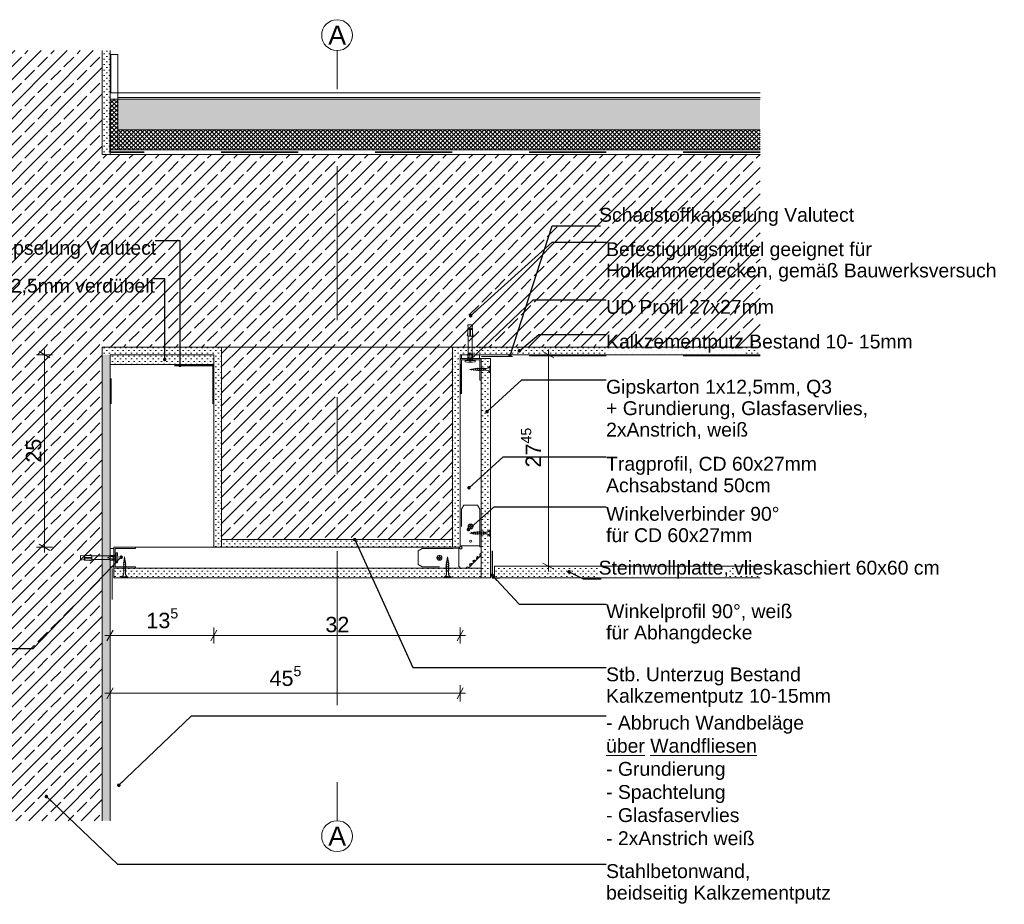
# Model space of a CAD drawing. Header units: metres. Extents: x -0.7 to 35.5, y 5.7 to 9.1.
# Tile 17 of 47: x 12.4 to 13.7, y 5.7 to 6.8. Entities that reach past the tile are written whole.
import ezdxf

# ---------------------------------------------------------------- set-up
doc = ezdxf.new("R2010")
doc.units = ezdxf.units.M
doc.header["$MEASUREMENT"] = 0
for name, pattern in [('Strichlinie doppelt', [0.109361, 0.052917, -0.021167, 0.014111, -0.021167]), ('Strichlinie eng', [0.023, 0.015, -0.008]), ('VERDECKT', [0.005625, 0.00375, -0.001875])]:
    doc.linetypes.add(name, pattern=pattern)
for name, color, linetype in [('152 - Bemaßung_ Beschriftung.Ausbau', 7, 'Continuous'), ('301 - Elemente.Linie', 7, 'Continuous'), ('451 - Universal.Achsen Raster', 7, 'Continuous'), ('603 - Struktur.Bodenplatte_ Decke Roh', 7, 'Continuous'), ('604 - Struktur.Wand Aussen', 7, 'Continuous'), ('605 - Struktur.Wand Innen', 7, 'Continuous'), ('608 - Struktur.Träger', 7, 'Continuous'), ('650 - Abdeckung.Fußboden Aufbau', 7, 'Continuous'), ('653 - Abdeckung.TB Verkofferung', 7, 'Continuous'), ('Neubau_301 - Elemente.Linie', 7, 'Continuous'), ('Neubau_651 - Abdeckung.Decke abgehängt_ bekleidet', 7, 'Continuous'), ('Neubau_653 - Abdeckung.TB Verkofferung', 7, 'Continuous'), ('Neubau_660 - Unterkonstruktion.Trockenbau', 7, 'Continuous')]:
    doc.layers.add(name, color=color, linetype=linetype)
doc.styles.add('ERSTELLTER_STIL_1', font='txt')
doc.dimstyles.new('ERSTELLTER_STIL__1', dxfattribs={"dimtxt": 0.02, "dimasz": 0.01064, "dimexe": 0.18, "dimexo": 0.0625, "dimgap": 0, "dimtad": 1, "dimtih": 1, "dimtoh": 1, "dimzin": 0, "dimdsep": 46, "dimtxsty": 'ERSTELLTER_STIL_1', "dimblk": 'ARROWHEAD_2', "dimblk1": 'ARROWHEAD_2', "dimblk2": 'ARROWHEAD_2', "dimcen": 0.09, "dimse1": 1, "dimse2": 1, "dimclrd": 7, "dimclre": 7, "dimclrt": 7, "dimazin": 0, "dimtfac": 1, "dimtdec": 4, "dimtmove": 0, "dimatfit": 3, "dimfxl": 1, "dimtolj": 1, "dimtzin": 0, "dimarcsym": 0})
doc.dimstyles.new('ERSTELLTER_STIL__2', dxfattribs={"dimtxt": 0.02, "dimasz": 0.01064, "dimexe": 0.18, "dimexo": 0.0625, "dimgap": 0, "dimtad": 1, "dimzin": 0, "dimdsep": 46, "dimtxsty": 'ERSTELLTER_STIL_1', "dimblk": 'ARROWHEAD_2', "dimblk1": 'ARROWHEAD_2', "dimblk2": 'ARROWHEAD_2', "dimcen": 0.09, "dimse1": 1, "dimse2": 1, "dimclrd": 7, "dimclre": 7, "dimclrt": 7, "dimazin": 0, "dimtfac": 1, "dimtdec": 4, "dimtmove": 0, "dimatfit": 3, "dimfxl": 1, "dimtolj": 1, "dimtzin": 0, "dimarcsym": 0})
doc.dimstyles.new('ERSTELLTER_STIL__3', dxfattribs={"dimtxt": 0.18, "dimasz": 0.00912, "dimexe": 0.18, "dimexo": 0.0625, "dimgap": 0, "dimtad": 0, "dimtih": 1, "dimtoh": 1, "dimdec": 4, "dimzin": 0, "dimdsep": 46, "dimcen": 0.09, "dimadec": 0, "dimazin": 0, "dimtfac": 1, "dimtdec": 4, "dimtmove": 0, "dimatfit": 3, "dimldrblk": 'ARROWHEAD_11', "dimfxl": 1, "dimtolj": 1, "dimtzin": 0, "dimarcsym": 0})
doc.dimstyles.new('ERSTELLTER_STIL__5', dxfattribs={"dimtxt": 0.02, "dimasz": 0.01064, "dimexe": 0.18, "dimexo": 0.0625, "dimgap": 0, "dimtad": 1, "dimzin": 0, "dimdsep": 46, "dimtxsty": 'ERSTELLTER_STIL_1', "dimblk": 'ARROWHEAD_2', "dimblk1": 'ARROWHEAD_2', "dimblk2": 'ARROWHEAD_2', "dimcen": 0.09, "dimse1": 1, "dimse2": 1, "dimclrd": 7, "dimclre": 7, "dimclrt": 7, "dimazin": 0, "dimtfac": 1, "dimtdec": 4, "dimtmove": 2, "dimatfit": 3, "dimfxl": 1, "dimtolj": 1, "dimtzin": 0, "dimarcsym": 0})
pattern_1 = [(45, (12.273789, 0.039541), (-0.0028284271, 0.0028284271), []), (135, (12.273789, 0.039541), (0.0028284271, 0.0028284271), [])]
pattern_2 = [(45, (12.27379, 0.03954), (-0.01697056, 0.01697056), []), (45, (12.265304, 0.048026), (-0.01697056, 0.01697056), [0.018, -0.006])]
pattern_3 = [(45, (12.273789, 0.039541), (-0.003535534, 0.003535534), [0, -0.005])]

# ---------------------------------------------------------------- blocks, each defined once
blk = doc.blocks.new('*D79', base_point=(12.2738, 0.0395))
at = {"layer": '152 - Bemaßung_ Beschriftung.Ausbau', "color": 7, "linetype": 'Continuous', "lineweight": 5}
for p, q in [((12.5288, 6.0195), (12.5288, 6.0405)), ((12.6638, 6.0195), (12.6638, 6.0405)), ((12.5219, 6.03), (12.5288, 6.03)), ((12.5328, 6.037), (12.5247, 6.023)), ((12.5288, 6.03), (12.6638, 6.03)), ((12.6678, 6.037), (12.6597, 6.023))]:
    blk.add_line(p, q, dxfattribs=at)
at = {"layer": '152 - Bemaßung_ Beschriftung.Ausbau', "color": 7, "lineweight": 5, "insert": (12.5761, 6.0337), "char_height": 0.02, "attachment_point": 7, "style": 'ERSTELLTER_STIL_1'}
blk.add_mtext('\\A1;{\\pql;\\fArial|b0|i0|c0|p38;13\\fArial|b0|i0|c0|p38;\\A1{\\H.66x;\\S5^  ;}}', dxfattribs=at)
blk = doc.blocks.new('ARROWHEAD_2')
at = {"color": 0, "linetype": 'Continuous', "lineweight": 0}
for p, q in [((0, 0), (-1, 0)), ((-0.38, -0.66), (0.38, 0.66))]:
    blk.add_line(p, q, dxfattribs=at)
blk = doc.blocks.new('*D80', base_point=(12.2738, 0.0395))
at = {"layer": '152 - Bemaßung_ Beschriftung.Ausbau', "color": 7, "linetype": 'Continuous', "lineweight": 5}
for p, q in [((12.6638, 6.0195), (12.6638, 6.0405)), ((12.9838, 6.0195), (12.9838, 6.0405)), ((12.6678, 6.037), (12.6597, 6.023)), ((12.6638, 6.03), (12.9838, 6.03)), ((12.9797, 6.023), (12.9878, 6.037)), ((12.9838, 6.03), (12.9906, 6.03))]:
    blk.add_line(p, q, dxfattribs=at)
at = {"layer": '152 - Bemaßung_ Beschriftung.Ausbau', "color": 7, "lineweight": 5, "insert": (12.8086, 6.034), "char_height": 0.02, "attachment_point": 7, "style": 'ERSTELLTER_STIL_1'}
blk.add_mtext('\\A1;{\\pql;\\fArial|b0|i0|c0|p38;32}', dxfattribs=at)
blk = doc.blocks.new('*D81', base_point=(12.2738, 0.0395))
at = {"layer": '152 - Bemaßung_ Beschriftung.Ausbau', "color": 7, "linetype": 'Continuous', "lineweight": 5}
for p, q in [((12.5328, 5.962), (12.5247, 5.948)), ((12.5288, 5.9445), (12.5288, 5.9655)), ((12.9797, 5.948), (12.9878, 5.962)), ((12.9838, 5.9445), (12.9838, 5.9655)), ((12.5219, 5.955), (12.5288, 5.955)), ((12.5288, 5.955), (12.9838, 5.955)), ((12.9838, 5.955), (12.9906, 5.955))]:
    blk.add_line(p, q, dxfattribs=at)
at = {"layer": '152 - Bemaßung_ Beschriftung.Ausbau', "color": 7, "lineweight": 5, "insert": (12.7361, 5.9587), "char_height": 0.02, "attachment_point": 7, "style": 'ERSTELLTER_STIL_1'}
blk.add_mtext('\\A1;{\\pql;\\fArial|b0|i0|c0|p38;45\\fArial|b0|i0|c0|p38;\\A1{\\H.66x;\\S5^  ;}}', dxfattribs=at)
blk = doc.blocks.new('*D82', base_point=(12.2738, 0.0395))
at = {"layer": '152 - Bemaßung_ Beschriftung.Ausbau', "color": 7, "linetype": 'Continuous', "lineweight": 5}
for p, q in [((12.4508, 6.3905), (12.4368, 6.3986)), ((12.4438, 6.3945), (12.4438, 6.4014)), ((12.4543, 6.3945), (12.4333, 6.3945)), ((12.4438, 6.1445), (12.4438, 6.3945)), ((12.4543, 6.1445), (12.4333, 6.1445)), ((12.4368, 6.1486), (12.4508, 6.1405)), ((12.4438, 6.1377), (12.4438, 6.1445))]:
    blk.add_line(p, q, dxfattribs=at)
at = {"layer": '152 - Bemaßung_ Beschriftung.Ausbau', "color": 7, "lineweight": 5, "insert": (12.4398, 6.2544), "char_height": 0.02, "attachment_point": 7, "rotation": 90, "style": 'ERSTELLTER_STIL_1'}
blk.add_mtext('\\A1;{\\pql;\\fArial|b0|i0|c0|p38;25}', dxfattribs=at)
blk = doc.blocks.new('*D83', base_point=(12.2738, 0.0395))
at = {"layer": '152 - Bemaßung_ Beschriftung.Ausbau', "color": 7, "linetype": 'Continuous', "lineweight": 5}
for p, q in [((13.1053, 6.3905), (13.0913, 6.3986)), ((13.0983, 6.3945), (13.0983, 6.4014)), ((13.1088, 6.3945), (13.0878, 6.3945)), ((13.0983, 6.12), (13.0983, 6.3945)), ((13.1088, 6.12), (13.0878, 6.12)), ((13.0913, 6.1241), (13.1053, 6.116)), ((13.0983, 6.1132), (13.0983, 6.12))]:
    blk.add_line(p, q, dxfattribs=at)
at = {"layer": '152 - Bemaßung_ Beschriftung.Ausbau', "color": 7, "lineweight": 5, "insert": (13.0945, 6.2482), "char_height": 0.02, "attachment_point": 7, "rotation": 90, "style": 'ERSTELLTER_STIL_1'}
blk.add_mtext('\\A1;{\\pql;\\fArial|b0|i0|c0|p38;27\\fArial|b0|i0|c0|p38;\\A1{\\H.66x;\\S45^  ;}}', dxfattribs=at)
blk = doc.blocks.new('ARROWHEAD_11')
at = {"color": 0, "linetype": 'Continuous', "lineweight": 0}
blk.add_line((0, 0), (-1, 0), dxfattribs=at)
at = {"color": 0, "linetype": 'Continuous', "lineweight": 0, "const_width": 0.25, "flags": 128}
blk.add_lwpolyline([(-0.125, 0, 1), (0.125, 0, 1)], format="xyb", close=True, dxfattribs=at)

msp = doc.modelspace()

# ---------------------------------------------------------------- hatches: boundary and pattern name
at = {"layer": '603 - Struktur.Bodenplatte_ Decke Roh', "linetype": 'Continuous', "lineweight": 5}
h = msp.add_hatch(dxfattribs=at)
h.set_pattern_fill('Beton__Stahlbeton_000c', style=0, pattern_type=2)
h.set_pattern_definition(pattern_2)
h.paths.add_polyline_path([(12.2788, 6.4045), (12.5188, 6.4045), (12.6638, 6.4045), (12.9838, 6.4045), (13.3733, 6.4045), (13.3733, 6.6545), (12.2788, 6.6545)])
h = msp.add_hatch(dxfattribs=at)
h.set_pattern_fill('Gips_000c', style=0, pattern_type=2)
h.set_pattern_definition(pattern_3)
h.paths.add_polyline_path([(12.5188, 6.3945), (12.6638, 6.3945), (12.6638, 6.4045), (12.5188, 6.4045)])
h = msp.add_hatch(dxfattribs=at)
h.set_pattern_fill('Gips_000c', style=0, pattern_type=2)
h.set_pattern_definition(pattern_3)
h.paths.add_polyline_path([(12.9838, 6.4045), (12.9838, 6.3945), (13.3733, 6.3945), (13.3733, 6.4045)])
at = {"layer": '604 - Struktur.Wand Aussen', "linetype": 'Continuous', "lineweight": 5}
h = msp.add_hatch(dxfattribs=at)
h.set_pattern_fill('Beton__Stahlbeton_000c', style=0, pattern_type=2)
h.set_pattern_definition(pattern_2)
h.paths.add_polyline_path([(12.2788, 6.6545), (12.5188, 6.6545), (12.5188, 6.7895), (12.2788, 6.7895)])
h = msp.add_hatch(dxfattribs=at)
h.set_pattern_fill('Gips_000c', style=0, pattern_type=2)
h.set_pattern_definition(pattern_3)
h.paths.add_polyline_path([(12.5188, 6.6545), (12.5288, 6.6545), (12.5288, 6.7895), (12.5188, 6.7895)])
at = {"layer": '605 - Struktur.Wand Innen', "linetype": 'Continuous', "lineweight": 5}
h = msp.add_hatch(dxfattribs=at)
h.set_pattern_fill('Beton__Stahlbeton_000c', style=0, pattern_type=2)
h.set_pattern_definition(pattern_2)
h.paths.add_polyline_path([(12.5188, 6.3945), (12.5188, 6.4045), (12.2788, 6.4045), (12.2788, 5.7895), (12.5188, 5.7895)])
h = msp.add_hatch(dxfattribs=at)
h.set_pattern_fill('Gips_000c', style=0, pattern_type=2)
h.set_pattern_definition(pattern_3)
h.paths.add_polyline_path([(12.5288, 6.3945), (12.5188, 6.3945), (12.5188, 5.7895), (12.5288, 5.7895)])
at = {"layer": '608 - Struktur.Träger', "linetype": 'Continuous', "lineweight": 5}
h = msp.add_hatch(dxfattribs=at)
h.set_pattern_fill('Gips_000c', style=0, pattern_type=2)
h.set_pattern_definition(pattern_3)
h.paths.add_polyline_path([(12.6638, 6.4045), (12.6638, 6.1445), (12.6738, 6.1445), (12.6738, 6.1545), (12.6738, 6.4045)])
h = msp.add_hatch(dxfattribs=at)
h.set_pattern_fill('Beton__Stahlbeton_000c', style=0, pattern_type=2)
h.set_pattern_definition(pattern_2)
h.paths.add_polyline_path([(12.6738, 6.1545), (12.9738, 6.1545), (12.9738, 6.4045), (12.6738, 6.4045)])
h = msp.add_hatch(dxfattribs=at)
h.set_pattern_fill('Gips_000c', style=0, pattern_type=2)
h.set_pattern_definition(pattern_3)
h.paths.add_polyline_path([(12.9738, 6.1445), (12.9838, 6.1445), (12.9838, 6.4045), (12.9738, 6.4045), (12.9738, 6.1545)])
h = msp.add_hatch(dxfattribs=at)
h.set_pattern_fill('Gips_000c', style=0, pattern_type=2)
h.set_pattern_definition(pattern_3)
h.paths.add_polyline_path([(12.9738, 6.1545), (12.6738, 6.1545), (12.6738, 6.1445), (12.9738, 6.1445)])
at = {"layer": '650 - Abdeckung.Fußboden Aufbau', "linetype": 'Continuous', "lineweight": 5}
h = msp.add_hatch(dxfattribs=at)
h.set_pattern_fill('Dämmung__hart_2_000c', color=1, style=0, pattern_type=2)
h.set_pattern_definition(pattern_1)
h.paths.add_polyline_path([(12.5288, 6.6605), (12.5388, 6.6605), (12.5388, 6.7265), (12.5288, 6.7265)])
h = msp.add_hatch(dxfattribs=at)
h.set_pattern_fill('Beton__unbewehrt_000c', color=1, style=0, pattern_type=2)
h.set_pattern_definition([(45, (12.273789, 0.039541), (-0.007071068, 0.007071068), [0.0075, -0.0025]), (45, (12.273789, 0.046612), (-0.007071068, 0.007071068), [0.0075, -0.0025])])
h.paths.add_polyline_path([(12.5388, 6.7265), (12.5388, 6.6865), (13.3733, 6.6865), (13.3733, 6.7265)])
h = msp.add_hatch(dxfattribs=at)
h.set_pattern_fill('Dämmung__hart_2_000c', color=1, style=0, pattern_type=2)
h.set_pattern_definition(pattern_1)
h.paths.add_polyline_path([(12.5388, 6.6865), (12.5388, 6.6605), (13.3733, 6.6605), (13.3733, 6.6865)])
at = {"layer": 'Neubau_651 - Abdeckung.Decke abgehängt_ bekleidet', "linetype": 'Continuous', "lineweight": 5}
h = msp.add_hatch(dxfattribs=at)
h.set_pattern_fill('Gips_000c', style=0, pattern_type=2)
h.set_pattern_definition(pattern_3)
h.paths.add_polyline_path([(13.0283, 6.12), (13.0283, 6.105), (13.3733, 6.105), (13.3733, 6.12)])
at = {"layer": 'Neubau_653 - Abdeckung.TB Verkofferung', "linetype": 'Continuous', "lineweight": 5}
h = msp.add_hatch(dxfattribs=at)
h.set_pattern_fill('Gips_000c', style=0, pattern_type=2)
h.set_pattern_definition(pattern_3)
h.paths.add_polyline_path([(12.5288, 6.382), (12.6638, 6.382), (12.6638, 6.3945), (12.5288, 6.3945)])
h = msp.add_hatch(dxfattribs=at)
h.set_pattern_fill('Gips_000c', style=0, pattern_type=2)
h.set_pattern_definition(pattern_3)
h.paths.add_polyline_path([(13.0233, 6.3895), (13.0108, 6.3895), (13.0108, 6.1175), (13.0108, 6.105), (13.0233, 6.105)])
h = msp.add_hatch(dxfattribs=at)
h.set_pattern_fill('Gips_000c', style=0, pattern_type=2)
h.set_pattern_definition(pattern_3)
h.paths.add_polyline_path([(12.5338, 6.1175), (12.5338, 6.105), (13.0108, 6.105), (13.0108, 6.1175), (12.9838, 6.1175)])

# ---------------------------------------------------------------- linework, layer by layer
at = {"layer": '301 - Elemente.Linie', "color": 1, "linetype": 'Continuous', "lineweight": 5}
for p, q in [((12.9937, 6.4275), (12.9962, 6.4275)), ((12.9972, 6.4275), (12.9997, 6.4275)), ((12.9962, 6.4185), (12.9972, 6.4185)), ((12.9944, 6.3916), (12.9944, 6.3906)), ((12.9952, 6.387), (12.9952, 6.3945)), ((12.9974, 6.3916), (12.9974, 6.3906)), ((12.9982, 6.3945), (12.9982, 6.387)), ((12.9818, 6.1433), (12.9818, 6.119)), ((13.0093, 6.1465), (12.9851, 6.1465)), ((12.4963, 6.1315), (12.4963, 6.134)), ((12.4963, 6.128), (12.4963, 6.1305)), ((12.5053, 6.1305), (12.5053, 6.1315)), ((12.5293, 6.1325), (12.5368, 6.1325)), ((12.5368, 6.1295), (12.5293, 6.1295)), ((12.5322, 6.1317), (12.5332, 6.1317)), ((12.5322, 6.1287), (12.5332, 6.1287)), ((13.0008, 6.1251), (13.0032, 6.1275)), ((13.0052, 6.1295), (13.0077, 6.132)), ((13.0081, 6.1313), (13.0058, 6.1291)), ((12.9963, 6.1207), (12.9988, 6.1231)), ((12.9993, 6.1225), (12.997, 6.1202)), ((13.0037, 6.1269), (13.0014, 6.1246))]:
    msp.add_line(p, q, dxfattribs=at)
at = {"layer": '301 - Elemente.Linie', "color": 1, "linetype": 'VERDECKT', "lineweight": 5}
for p, q in [((13.0233, 6.1673), (13.0223, 6.1673)), ((13.0223, 6.1673), (13.0223, 6.1588)), ((13.0233, 6.1673), (13.0233, 6.1588)), ((12.9984, 6.1633), (12.9961, 6.163)), ((12.9986, 6.1627), (12.9961, 6.163)), ((12.9986, 6.164), (12.9983, 6.1637)), ((12.9986, 6.164), (12.9988, 6.1637)), ((12.9989, 6.1622), (12.9987, 6.1625)), ((12.9992, 6.1625), (12.9988, 6.1637)), ((13.0007, 6.1636), (12.9989, 6.1634)), ((12.9989, 6.1622), (12.9992, 6.1625)), ((13.0011, 6.1624), (12.9991, 6.1626)), ((13.0009, 6.1643), (13.0006, 6.164)), ((13.0009, 6.1643), (13.001, 6.164)), ((13.0017, 6.162), (13.001, 6.164)), ((13.0029, 6.1639), (13.0012, 6.1637)), ((13.0014, 6.1617), (13.0012, 6.162)), ((13.0014, 6.1617), (13.0017, 6.162)), ((13.0035, 6.1621), (13.0016, 6.1623)), ((13.0031, 6.1647), (13.0028, 6.1644)), ((13.0031, 6.1647), (13.0033, 6.1644)), ((13.0042, 6.1616), (13.0033, 6.1644)), ((13.0051, 6.1642), (13.0034, 6.1639)), ((13.0039, 6.1612), (13.0037, 6.1616)), ((13.0039, 6.1612), (13.0042, 6.1616)), ((13.0051, 6.1619), (13.0041, 6.162)), ((13.0051, 6.1642), (13.0053, 6.1642)), ((13.0061, 6.1619), (13.0051, 6.1619)), ((13.0055, 6.165), (13.0052, 6.1647)), ((13.0055, 6.165), (13.0057, 6.1647)), ((13.0068, 6.1613), (13.0057, 6.1647)), ((13.0058, 6.1642), (13.0079, 6.1642)), ((13.0065, 6.161), (13.0063, 6.1613)), ((13.0065, 6.161), (13.0068, 6.1613)), ((13.0087, 6.1619), (13.0066, 6.1619)), ((13.0081, 6.165), (13.0078, 6.1647)), ((13.0081, 6.165), (13.0083, 6.1647)), ((13.0094, 6.1613), (13.0083, 6.1647)), ((13.0084, 6.1642), (13.0105, 6.1642)), ((13.0091, 6.161), (13.0089, 6.1613)), ((13.0091, 6.161), (13.0094, 6.1613)), ((13.0113, 6.1619), (13.0092, 6.1619)), ((13.0107, 6.165), (13.0104, 6.1647)), ((13.0107, 6.165), (13.0109, 6.1647)), ((13.012, 6.1613), (13.0109, 6.1647)), ((13.011, 6.1642), (13.0131, 6.1642)), ((13.0117, 6.161), (13.0115, 6.1613)), ((13.0117, 6.161), (13.012, 6.1613)), ((13.0139, 6.1619), (13.0118, 6.1619)), ((13.0133, 6.165), (13.013, 6.1647)), ((13.0133, 6.165), (13.0135, 6.1647)), ((13.0146, 6.1613), (13.0135, 6.1647)), ((13.0136, 6.1642), (13.0178, 6.1642)), ((13.0143, 6.161), (13.0141, 6.1613)), ((13.0143, 6.161), (13.0146, 6.1613)), ((13.0178, 6.1619), (13.0144, 6.1619)), ((13.0233, 6.1588), (13.0223, 6.1588)), ((12.9663, 6.1266), (12.9682, 6.1273)), ((12.9664, 6.1294), (12.9667, 6.1296)), ((12.9664, 6.1294), (12.9667, 6.1291)), ((12.9666, 6.1272), (12.9669, 6.1292)), ((12.9667, 6.1291), (12.9679, 6.1295)), ((12.967, 6.1297), (12.9673, 6.1322)), ((12.9676, 6.1299), (12.9673, 6.1322)), ((12.9678, 6.1276), (12.9676, 6.1294)), ((12.9682, 6.1297), (12.9679, 6.13)), ((12.9682, 6.1297), (12.9679, 6.1295)), ((12.9686, 6.1274), (12.9682, 6.1278)), ((12.9686, 6.1274), (12.9682, 6.1273)), ((12.9653, 6.1218), (12.9656, 6.122)), ((12.9653, 6.1218), (12.9656, 6.1215)), ((12.9653, 6.1192), (12.9656, 6.1194)), ((12.9653, 6.1192), (12.9656, 6.1189)), ((12.9653, 6.1166), (12.9656, 6.1168)), ((12.9653, 6.1166), (12.9656, 6.1163)), ((12.9655, 6.1244), (12.9658, 6.1246)), ((12.9655, 6.1244), (12.9658, 6.1241)), ((12.9656, 6.1215), (12.969, 6.1227)), ((12.9656, 6.1189), (12.969, 6.1201)), ((12.9656, 6.1163), (12.969, 6.1175)), ((12.9656, 6.1137), (12.969, 6.1149)), ((12.9658, 6.1241), (12.9686, 6.125)), ((12.966, 6.1269), (12.9663, 6.1271)), ((12.966, 6.1269), (12.9663, 6.1266)), ((12.9661, 6.1232), (12.9663, 6.1243)), ((12.9661, 6.1222), (12.9661, 6.1232)), ((12.9661, 6.1196), (12.9661, 6.1217)), ((12.9661, 6.117), (12.9661, 6.1191)), ((12.9661, 6.1144), (12.9661, 6.1165)), ((12.9663, 6.1248), (12.9666, 6.1267)), ((12.9681, 6.1254), (12.9679, 6.1272)), ((12.9684, 6.1232), (12.9682, 6.1249)), ((12.9684, 6.1232), (12.9684, 6.123)), ((12.9684, 6.1225), (12.9684, 6.1204)), ((12.9684, 6.1199), (12.9684, 6.1178)), ((12.9684, 6.1173), (12.9684, 6.1152)), ((12.9684, 6.1147), (12.9684, 6.1105)), ((12.9689, 6.1252), (12.9686, 6.1255)), ((12.9689, 6.1252), (12.9686, 6.125)), ((12.9693, 6.1228), (12.969, 6.1232)), ((12.9693, 6.1228), (12.969, 6.1227)), ((12.9693, 6.1202), (12.969, 6.1206)), ((12.9693, 6.1202), (12.969, 6.1201)), ((12.9693, 6.1176), (12.969, 6.118)), ((12.9693, 6.1176), (12.969, 6.1175)), ((12.9693, 6.115), (12.969, 6.1154)), ((12.9693, 6.115), (12.969, 6.1149)), ((12.963, 6.105), (12.963, 6.106)), ((12.9715, 6.106), (12.963, 6.106)), ((12.9715, 6.105), (12.963, 6.105)), ((12.9653, 6.114), (12.9656, 6.1142)), ((12.9653, 6.114), (12.9656, 6.1137)), ((12.9661, 6.1105), (12.9661, 6.1139)), ((12.9715, 6.105), (12.9715, 6.106))]:
    msp.add_line(p, q, dxfattribs=at)
at = {"layer": '301 - Elemente.Linie', "color": 92, "linetype": 'Strichlinie eng', "lineweight": 35, "true_color": 0x00be00, "flags": 128}
for points in [[(13.3733, 6.6575), (12.5288, 6.6575), (12.5288, 6.7845)], [(13.3733, 6.3937), (12.9849, 6.3937), (12.9849, 6.3437)], [(12.6628, 6.3307), (12.6628, 6.3807), (12.5298, 6.3807), (12.5298, 6.3307)]]:
    msp.add_lwpolyline(points, dxfattribs=at)
at = {"layer": '301 - Elemente.Linie', "color": 1, "linetype": 'Continuous', "lineweight": 13, "flags": 128}
msp.add_lwpolyline([(12.5299, 6.7345), (12.5388, 6.7345), (12.5388, 6.7845), (12.5299, 6.7845)], close=True, dxfattribs=at)
at = {"layer": '301 - Elemente.Linie', "color": 1, "linetype": 'Continuous', "lineweight": 5}
for points in [[(12.9937, 6.4195), (12.9927, 6.4197), (12.9937, 6.4225)], [(12.9942, 6.4285), (12.9937, 6.4335), (12.9997, 6.4335), (12.9992, 6.4285)], [(12.9997, 6.4195), (13.0007, 6.4197), (12.9997, 6.4225)], [(12.4953, 6.1285), (12.4903, 6.128), (12.4903, 6.134), (12.4953, 6.1335)], [(12.5043, 6.134), (12.5041, 6.135), (12.5013, 6.134)], [(12.5043, 6.128), (12.5041, 6.127), (12.5013, 6.128)]]:
    msp.add_lwpolyline(points, dxfattribs=at)
for points in [[(12.9937, 6.4285), (12.9962, 6.4285), (12.9962, 6.4185), (12.9937, 6.4185)], [(12.9972, 6.4185), (12.9997, 6.4185), (12.9997, 6.4285), (12.9972, 6.4285)], [(12.5053, 6.1315), (12.5053, 6.134), (12.4953, 6.134), (12.4953, 6.1315)], [(12.4953, 6.128), (12.4953, 6.1305), (12.5053, 6.1305), (12.5053, 6.128)]]:
    msp.add_lwpolyline(points, close=True, dxfattribs=at)
at = {"layer": '301 - Elemente.Linie', "color": 1, "linetype": 'Continuous', "lineweight": 5, "flags": 128}
for points in [[(12.9937, 6.387), (12.9937, 6.3945), (12.9942, 6.3976), (12.9942, 6.4185)], [(12.9997, 6.387), (12.9997, 6.3945), (12.9992, 6.3976), (12.9992, 6.4185)], [(12.5368, 6.134), (12.5293, 6.134), (12.5262, 6.1335), (12.5053, 6.1335)], [(12.5368, 6.128), (12.5293, 6.128), (12.5262, 6.1285), (12.5053, 6.1285)]]:
    msp.add_lwpolyline(points, dxfattribs=at)
for points in [[(12.9942, 6.3976), (12.9952, 6.3945), (12.9965, 6.3974, -0.659396), (12.9969, 6.3974), (12.9982, 6.3945), (12.9992, 6.3976)], [(12.9851, 6.1465), (12.985, 6.1455, -1.567267), (12.9828, 6.1433), (12.9818, 6.1433)], [(12.9818, 6.119), (12.9833, 6.119), (12.9833, 6.1175), (12.9915, 6.1175, -0.789211), (12.9948, 6.1181), (12.997, 6.1202, -1.490116), (12.9993, 6.1225), (13.0014, 6.1246, -1.490116), (13.0037, 6.1269), (13.0058, 6.1291, -1.490116), (13.0081, 6.1313), (13.0102, 6.1335, -0.789144), (13.0108, 6.1368), (13.0108, 6.145), (13.0093, 6.145), (13.0093, 6.1465)], [(12.5262, 6.1285), (12.5293, 6.1295), (12.5263, 6.1308, -0.659396), (12.5263, 6.1313), (12.5293, 6.1325), (12.5262, 6.1335)]]:
    msp.add_lwpolyline(points, format="xyb", dxfattribs=at)
at = {"layer": '301 - Elemente.Linie', "color": 1, "linetype": 'Continuous', "lineweight": 5}
for points in [[(12.9907, 6.3853), (12.9936, 6.3851, 0.038322), (12.9998, 6.3851), (13.0027, 6.3853, 0.39195), (13.0032, 6.3858), (13.0032, 6.3865, 0.414214), (13.0027, 6.387), (12.9907, 6.387, 0.414214), (12.9902, 6.3865), (12.9902, 6.3858, 0.39195)], [(12.5384, 6.125), (12.5387, 6.128, 0.038322), (12.5387, 6.1341), (12.5384, 6.1371, 0.39195), (12.5379, 6.1375), (12.5373, 6.1375, 0.414214), (12.5368, 6.137), (12.5368, 6.125, 0.414214), (12.5373, 6.1245), (12.5379, 6.1245, 0.39195)]]:
    msp.add_lwpolyline(points, format="xyb", close=True, dxfattribs=at)
at = {"layer": '301 - Elemente.Linie', "color": 1, "linetype": 'VERDECKT', "lineweight": 5, "flags": 128}
for points in [[(13.0093, 6.1465), (13.0093, 6.1941), (13.0063, 6.1991), (12.9883, 6.1991), (12.9853, 6.1941), (12.9853, 6.1536), (12.9851, 6.1465)], [(12.9818, 6.1433), (12.9747, 6.143), (12.9342, 6.143), (12.9292, 6.14), (12.9292, 6.122), (12.9342, 6.119), (12.9818, 6.119)]]:
    msp.add_lwpolyline(points, dxfattribs=at)
at = {"layer": '301 - Elemente.Linie', "color": 1, "linetype": 'Continuous', "lineweight": 5, "flags": 128}
for points in [[(12.9978, 6.1735), (12.9978, 6.1725, 0.414214), (12.9983, 6.172), (12.9993, 6.172), (12.9993, 6.171), (12.9983, 6.171, 0.414214), (12.9978, 6.1705), (12.9978, 6.1695), (12.9968, 6.1695), (12.9968, 6.1705, 0.414214), (12.9963, 6.171), (12.9953, 6.171), (12.9953, 6.172), (12.9963, 6.172, 0.414214), (12.9968, 6.1725), (12.9968, 6.1735)], [(12.9988, 6.1525, -1), (12.9958, 6.1525, -1)], [(12.9573, 6.133), (12.9573, 6.132, 0.414214), (12.9578, 6.1315), (12.9588, 6.1315), (12.9588, 6.1305), (12.9578, 6.1305, 0.414214), (12.9573, 6.13), (12.9573, 6.129), (12.9563, 6.129), (12.9563, 6.13, 0.414214), (12.9558, 6.1305), (12.9548, 6.1305), (12.9548, 6.1315), (12.9558, 6.1315, 0.414214), (12.9563, 6.132), (12.9563, 6.133)]]:
    msp.add_lwpolyline(points, format="xyb", close=True, dxfattribs=at)
at = {"layer": '301 - Elemente.Linie', "color": 1, "linetype": 'Continuous', "lineweight": 5}
for centre in [(12.9973, 6.1715), (12.9568, 6.131)]:
    msp.add_circle(centre, 0.00325, dxfattribs=at)
at = {"layer": '301 - Elemente.Linie', "color": 1, "linetype": 'VERDECKT', "lineweight": 5}
for centre, start, end in [((13.0177, 6.1691), 270.9392, 338.6164), ((13.0177, 6.157), 21.3837, 89.0609), ((12.9612, 6.1106), 291.3837, 359.0609), ((12.9733, 6.1106), 180.9392, 248.6164)]:
    msp.add_arc(centre, 0.00492, start, end, dxfattribs=at)
at = {"layer": '451 - Universal.Achsen Raster', "color": 160, "linetype": 'Strichlinie doppelt', "lineweight": 9, "true_color": 0x3232ff}
for p, q in [((12.8238, 6.5395), (12.8238, 6.7895)), ((12.8238, 6.5395), (12.8238, 6.0395)), ((12.8238, 6.0395), (12.8238, 5.7895))]:
    msp.add_line(p, q, dxfattribs=at)
at = {"layer": '451 - Universal.Achsen Raster', "color": 160, "linetype": 'Continuous', "lineweight": 9, "true_color": 0x3232ff}
for centre in [(12.8238, 6.8095), (12.8238, 5.7695)]:
    msp.add_circle(centre, 0.02, dxfattribs=at)
at = {"layer": '451 - Universal.Achsen Raster', "color": 160, "linetype": 'Strichlinie doppelt', "lineweight": 9, "true_color": 0x3232ff}
for p in [(12.8238, 6.5395), (12.8238, 6.5395), (12.8238, 6.0395), (12.8238, 6.0395)]:
    msp.add_point(p, dxfattribs=at)
at = {"layer": '603 - Struktur.Bodenplatte_ Decke Roh', "color": 1, "linetype": 'Continuous', "lineweight": 13}
for p, q in [((12.5288, 6.6605), (13.3733, 6.6605)), ((12.5288, 6.6545), (13.3733, 6.6545))]:
    msp.add_line(p, q, dxfattribs=at)
at = {"layer": '603 - Struktur.Bodenplatte_ Decke Roh', "color": 7, "linetype": 'Continuous', "lineweight": 5}
for p, q in [((12.6638, 6.3945), (12.5288, 6.3945)), ((13.3733, 6.3945), (13.0233, 6.3945))]:
    msp.add_line(p, q, dxfattribs=at)
at = {"layer": '603 - Struktur.Bodenplatte_ Decke Roh', "color": 7, "linetype": 'Continuous', "lineweight": 13, "flags": 128}
for points in [[(13.3733, 6.6545), (12.5288, 6.6545), (12.5188, 6.6545)], [(13.3733, 6.4045), (12.9838, 6.4045), (12.9738, 6.4045), (12.6738, 6.4045), (12.6638, 6.4045), (12.5188, 6.4045)]]:
    msp.add_lwpolyline(points, dxfattribs=at)
at = {"layer": '603 - Struktur.Bodenplatte_ Decke Roh', "color": 7, "linetype": 'Continuous', "lineweight": 5, "flags": 128}
msp.add_lwpolyline([(13.0233, 6.3945), (13.0108, 6.3945), (12.9838, 6.3945)], dxfattribs=at)
at = {"layer": '604 - Struktur.Wand Aussen', "color": 7, "linetype": 'Continuous', "lineweight": 13}
msp.add_line((12.5188, 6.7895), (12.5188, 6.6545), dxfattribs=at)
at = {"layer": '604 - Struktur.Wand Aussen', "color": 7, "linetype": 'Continuous', "lineweight": 5}
msp.add_line((12.5288, 6.7895), (12.5288, 6.6545), dxfattribs=at)
at = {"layer": '605 - Struktur.Wand Innen', "color": 7, "linetype": 'Continuous', "lineweight": 13}
for p, q in [((12.5288, 6.3945), (12.5288, 6.1445)), ((12.5288, 6.105), (12.5288, 5.7895))]:
    msp.add_line(p, q, dxfattribs=at)
at = {"layer": '605 - Struktur.Wand Innen', "color": 1, "linetype": 'Continuous', "lineweight": 13, "flags": 128}
msp.add_lwpolyline([(12.5388, 6.7345), (12.5388, 6.6865)], dxfattribs=at)
at = {"layer": '605 - Struktur.Wand Innen', "color": 7, "linetype": 'Continuous', "lineweight": 18, "flags": 128}
msp.add_lwpolyline([(12.5188, 6.4045), (12.5188, 6.3945), (12.5188, 5.7895)], dxfattribs=at)
at = {"layer": '605 - Struktur.Wand Innen', "color": 7, "linetype": 'Continuous', "lineweight": 13, "flags": 128}
msp.add_lwpolyline([(12.5288, 6.1445), (12.5288, 6.1175), (12.5288, 6.105)], dxfattribs=at)
at = {"layer": '608 - Struktur.Träger', "color": 7, "linetype": 'Continuous', "lineweight": 13}
for p, q in [((12.6738, 6.4045), (12.6738, 6.1545)), ((12.9738, 6.4045), (12.9738, 6.1545)), ((12.9738, 6.1545), (12.6738, 6.1545))]:
    msp.add_line(p, q, dxfattribs=at)
at = {"layer": '608 - Struktur.Träger', "color": 7, "linetype": 'Continuous', "lineweight": 5}
for p, q in [((12.6638, 6.3945), (12.6638, 6.1445)), ((12.9838, 6.3895), (12.9838, 6.3945)), ((12.6738, 6.1545), (12.6738, 6.1445)), ((12.9738, 6.1545), (12.9738, 6.1445))]:
    msp.add_line(p, q, dxfattribs=at)
at = {"layer": '650 - Abdeckung.Fußboden Aufbau', "color": 1, "linetype": 'Continuous', "lineweight": 13}
for p, q in [((13.3733, 6.7345), (12.5388, 6.7345)), ((13.3733, 6.7285), (12.5388, 6.7285)), ((13.3733, 6.7265), (12.5388, 6.7265)), ((13.3733, 6.6865), (12.5388, 6.6865))]:
    msp.add_line(p, q, dxfattribs=at)
at = {"layer": '650 - Abdeckung.Fußboden Aufbau', "color": 1, "linetype": 'Continuous', "lineweight": 9, "flags": 128}
msp.add_lwpolyline([(12.5288, 6.6605), (12.5388, 6.6605), (12.5388, 6.7265), (12.5288, 6.7265)], close=True, dxfattribs=at)
at = {"layer": '653 - Abdeckung.TB Verkofferung', "color": 1, "linetype": 'Continuous', "lineweight": 13}
for p, q in [((13.0116, 6.3921), (13.0516, 6.3921)), ((12.5314, 6.0769), (12.5314, 6.1169))]:
    msp.add_line(p, q, dxfattribs=at)
at = {"layer": 'Neubau_301 - Elemente.Linie', "color": 1, "linetype": 'Continuous', "lineweight": 25, "flags": 128}
msp.add_lwpolyline([(13.0253, 6.14), (13.0253, 6.105), (13.0353, 6.105)], dxfattribs=at)
at = {"layer": 'Neubau_651 - Abdeckung.Decke abgehängt_ bekleidet', "color": 1, "linetype": 'Continuous', "lineweight": 5}
for p, q in [((13.3733, 6.12), (13.0283, 6.12)), ((13.0283, 6.105), (13.0283, 6.12)), ((13.3733, 6.105), (13.0283, 6.105))]:
    msp.add_line(p, q, dxfattribs=at)
at = {"layer": 'Neubau_653 - Abdeckung.TB Verkofferung', "color": 1, "linetype": 'Continuous', "lineweight": 5}
for p, q in [((12.9838, 6.3895), (13.0233, 6.3895)), ((13.0233, 6.3895), (13.0233, 6.147)), ((12.6638, 6.1445), (12.5338, 6.1445))]:
    msp.add_line(p, q, dxfattribs=at)
at = {"layer": 'Neubau_653 - Abdeckung.TB Verkofferung', "color": 1, "linetype": 'Continuous', "lineweight": 9, "flags": 128}
msp.add_lwpolyline([(12.5288, 6.382), (12.6638, 6.382), (12.6638, 6.3945), (12.5288, 6.3945)], close=True, dxfattribs=at)
at = {"layer": 'Neubau_653 - Abdeckung.TB Verkofferung', "color": 1, "linetype": 'Continuous', "lineweight": 5, "flags": 128}
for points in [[(12.9838, 6.3895), (12.9838, 6.1445)], [(13.0108, 6.3895), (13.0108, 6.1175), (13.0108, 6.105)], [(13.0233, 6.105), (13.0108, 6.105), (12.5338, 6.105), (12.5338, 6.1445)], [(12.9838, 6.1445), (12.9738, 6.1445), (12.6738, 6.1445), (12.6638, 6.1445)], [(13.0233, 6.147), (13.0233, 6.12), (13.0233, 6.105)], [(13.0108, 6.1175), (12.9838, 6.1175), (12.5338, 6.1175)]]:
    msp.add_lwpolyline(points, dxfattribs=at)
at = {"layer": 'Neubau_660 - Unterkonstruktion.Trockenbau', "color": 1, "linetype": 'Continuous', "lineweight": 5}
for p, q in [((12.9986, 6.3746), (12.9989, 6.3764)), ((13.0009, 6.3743), (13.0014, 6.3769)), ((13.0031, 6.3739), (13.0039, 6.3773)), ((13.0055, 6.3735), (13.0065, 6.3775)), ((13.0081, 6.3735), (13.0091, 6.3775)), ((13.0107, 6.3735), (13.0117, 6.3775)), ((13.0133, 6.3735), (13.0143, 6.3775)), ((13.0223, 6.3713), (13.0223, 6.3798)), ((12.5491, 6.1274), (12.5465, 6.1269)), ((12.5487, 6.1297), (12.5469, 6.1294)), ((12.5498, 6.1228), (12.5458, 6.1218)), ((12.5498, 6.1202), (12.5458, 6.1192)), ((12.5498, 6.1176), (12.5458, 6.1166)), ((12.5498, 6.115), (12.5458, 6.114)), ((12.5494, 6.1252), (12.546, 6.1244)), ((12.552, 6.106), (12.5435, 6.106))]:
    msp.add_line(p, q, dxfattribs=at)
at = {"layer": 'Neubau_660 - Unterkonstruktion.Trockenbau', "color": 1, "linetype": 'Continuous', "lineweight": 5, "flags": 128}
for points in [[(13.011, 6.3615), (13.011, 6.3875, 0.414214), (13.009, 6.3895), (12.9855, 6.3895, 0.414214), (12.9835, 6.3875), (12.9835, 6.3615), (12.9853, 6.3615), (12.9853, 6.3875, -0.414214), (12.9855, 6.3878), (13.009, 6.3878, -0.414214), (13.0093, 6.3875), (13.0093, 6.3615)], [(13.0052, 6.3767), (13.0178, 6.3767, 0.304192), (13.0223, 6.3798), (13.0233, 6.3798), (13.0233, 6.3713), (13.0223, 6.3713, 0.304191), (13.0178, 6.3744), (13.0052, 6.3744), (12.9961, 6.3755)], [(12.5618, 6.1173), (12.5358, 6.1173, -0.414214), (12.5338, 6.1193), (12.5338, 6.1428, -0.414214), (12.5358, 6.1448), (12.5618, 6.1448), (12.5618, 6.143), (12.5358, 6.143, 0.414214), (12.5355, 6.1428), (12.5355, 6.1193, 0.414214), (12.5358, 6.119), (12.5618, 6.119)], [(12.5467, 6.1231), (12.5467, 6.1105, -0.304192), (12.5435, 6.106), (12.5435, 6.105), (12.552, 6.105), (12.552, 6.106, -0.304191), (12.5489, 6.1105), (12.5489, 6.1231), (12.5478, 6.1322)]]:
    msp.add_lwpolyline(points, format="xyb", close=True, dxfattribs=at)
for points in [[(12.9855, 6.3895), (12.9855, 6.3945), (13.009, 6.3945), (13.009, 6.3895)], [(12.5338, 6.1428), (12.5288, 6.1428), (12.5288, 6.1193), (12.5338, 6.1193)]]:
    msp.add_lwpolyline(points, close=True, dxfattribs=at)

# ---------------------------------------------------------------- texts
at = {"layer": '152 - Bemaßung_ Beschriftung.Ausbau', "color": 7, "linetype": 'Continuous', "lineweight": 9, "char_height": 0.018, "style": 'ERSTELLTER_STIL_1'}
for s, insert, attachment_point in [('\\A1;{\\pqr;\\fArial|b0|i0|c0|p38;Schadstoffkapselung\\fArial|b0|i0|c0|p38; \\fArial|b0|i0|c0|p38;Valutect}', (13.4955, 6.5618), 9), ('\\A1;{\\pql;\\fArial|b0|i0|c0|p38;Schadstoffkapselung\\fArial|b0|i0|c0|p38; \\fArial|b0|i0|c0|p38;Valutect}', (12.2576, 6.5424), 1), ('\\A1;{\\pql;\\fArial|b0|i0|c0|p38;Gipskarton 1x12,5mm\\fArial|b0|i0|c0|p38; verdübelt}', (12.2308, 6.4932), 1), ('\\A1;{\\pql;\\fArial|b0|i0|c0|p38;UD Profil\\fArial|b0|i0|c0|p38; 27x27mm}', (13.1733, 6.4657), 1), ('\\A1;{\\pql;\\fArial|b0|i0|c0|p38;Kalkzementputz Bestand\\fArial|b0|i0|c0|p38; 10- 15mm}', (13.1733, 6.4207), 1), ('\\A1;{\\pqr;\\fArial|b0|i0|c0|p38;Steinwollplatte, vlieskaschiert 60x60 cm}', (13.6066, 6.1037), 9), ('\\A1;{\\pql;\\fArial|b0|i0|c0|p38;- Abbruch Wandbeläge\\P\\pql;\\fArial|b0|i0|c0|p38;\\L\\H1.001315x;\\Lü\\fArial|b0|i0|c0|p38;ber\\fArial|b0|i0|c0|p38; \\fArial|b0|i0|c0|p38;Wandfliesen\\P\\pql;\\fArial|b0|i0|c0|p38;\\l\\H0.998687x;\\l- Grundierung\\P\\pql;\\fArial|b0|i0|c0|p38;- Spachtelung\\P\\pql;\\fArial|b0|i0|c0|p38;- Glasfaservlies\\P\\pql;\\fArial|b0|i0|c0|p38;- 2xAnstrich weiß\\fArial|b0|i0|c0|p38; \\P\\pql;\\fArial|b0|i0|c0|p38;}', (13.1733, 5.9259), 1)]:
    msp.add_mtext(s, dxfattribs=dict(at, insert=insert, attachment_point=attachment_point))
at = {"layer": '152 - Bemaßung_ Beschriftung.Ausbau', "color": 7, "linetype": 'Continuous', "lineweight": 9, "char_height": 0.018, "attachment_point": 1, "style": 'ERSTELLTER_STIL_1'}
for s, insert, line_spacing_factor in [('\\A1;{\\pql;\\fArial|b0|i0|c0|p38;Befestigungsmittel geeignet für\\P\\pql;\\fArial|b0|i0|c0|p38;Holkammerdecken, gemäß Bauwerksversuch}', (13.1733, 6.5406), 0.921299), ('\\A1;{\\pql;\\fArial|b0|i0|c0|p38;Gipskarton 1x12,5mm, Q3\\P\\pql;\\fArial|b0|i0|c0|p38;+ Grundierung, \\fArial|b0|i0|c0|p38;Glasfaservlies\\fArial|b0|i0|c0|p38;, \\P\\pql;\\fArial|b0|i0|c0|p38;2xAnstrich, weiß}', (13.1733, 6.362), 0.927842), ('\\A1;{\\pql;\\fArial|b0|i0|c0|p38;Tragprofil, CD 60x27mm\\P\\pql;\\fArial|b0|i0|c0|p38;Achsabstand 50cm}', (13.1733, 6.262), 0.930826), ('\\A1;{\\pql;\\fArial|b0|i0|c0|p38;Winkelverbinder 90°\\P\\pql;\\fArial|b0|i0|c0|p38;für CD 60x27mm}', (13.1733, 6.197), 0.923713), ('\\A1;{\\pql;\\fArial|b0|i0|c0|p38;Winkelprofil 90°\\fArial|b0|i0|c0|p38;, weiß\\P\\pql;\\fArial|b0|i0|c0|p38;für \\fArial|b0|i0|c0|p38;Abhangdecke}', (13.1733, 6.0706), 0.921299), ('\\A1;{\\pql;\\fArial|b0|i0|c0|p38;Stb. Unterzug Bestand\\P\\pql;\\fArial|b0|i0|c0|p38;Kalkzementputz 10-15mm}', (13.1733, 5.9886), 0.9285), ('\\A1;{\\pql;\\fArial|b0|i0|c0|p38;Stahlbetonwand,\\P\\pql;\\fArial|b0|i0|c0|p38;beidseitig\\fArial|b0|i0|c0|p38; Kalkzementputz}', (13.1733, 5.7331), 0.930574)]:
    msp.add_mtext(s, dxfattribs=dict(at, insert=insert, line_spacing_factor=line_spacing_factor))
at = {"layer": '451 - Universal.Achsen Raster', "color": 160, "lineweight": 9, "true_color": 0x3232ff, "char_height": 0.025, "attachment_point": 1, "style": 'ERSTELLTER_STIL_1'}
for insert in [(12.8123, 6.822), (12.8123, 5.782)]:
    msp.add_mtext('\\A1;{\\pql;\\pt0;\\fArial|b0|i0|c0|p38;A}', dxfattribs=dict(at, insert=insert))

# ---------------------------------------------------------------- dimensions: what is measured, and where the dimension line sits
at = {"layer": '152 - Bemaßung_ Beschriftung.Ausbau', "color": 7, "linetype": 'Continuous', "lineweight": 5}
for base, p1, dimstyle, picture, middle in [((12.4438, 6.3945), (12.9838, 6.1445), 'ERSTELLTER_STIL__2', '*D82', (12.4298, 6.2696)), ((13.0983, 6.3945), (13.0283, 6.12), 'ERSTELLTER_STIL__5', '*D83', (13.0843, 6.2981))]:
    dim = msp.add_linear_dim(base=base, p1=p1, p2=(12.9838, 6.3945), angle=90, dimstyle=dimstyle, dxfattribs=at)
    dim.commit()
    dim.dimension.update_dxf_attribs({"geometry": picture, "text_midpoint": middle, "dimtype": 160, "text_rotation": 90})
for base, p1, p2, picture, middle in [((12.66377, 6.03004), (12.52879, 6.39454), (12.66377, 6.14454), '*D79', (12.61835, 6.04404)), ((12.98377, 5.95504), (12.52879, 6.39454), (12.98377, 6.14454), '*D81', (12.77835, 5.96904)), ((12.9838, 6.03), (12.6638, 6.1445), (12.9838, 6.1445), '*D80', (12.8238, 6.044))]:
    dim = msp.add_linear_dim(base=base, p1=p1, p2=p2, dimstyle='ERSTELLTER_STIL__1', dxfattribs=at)
    dim.commit()
    dim.dimension.update_dxf_attribs({"geometry": picture, "text_midpoint": middle, "dimtype": 160})

# ---------------------------------------------------------------- leaders
at = {"layer": '152 - Bemaßung_ Beschriftung.Ausbau', "color": 7, "linetype": 'Continuous', "lineweight": 9, "annotation_type": 0, "has_hookline": 1}
for points, hookline_direction, text_width in [([(13.0485, 6.3937), (13.1033, 6.5618), (13.1659, 6.5618)], 0, 0.3297), ([(12.6199, 6.3807), (12.6199, 6.5424), (12.5873, 6.5424)], 1, 0.3297), ([(12.9973, 6.4451), (13.1033, 6.5406), (13.1733, 6.5406)], 0, 0.5031), ([(12.5999, 6.3884), (12.5999, 6.4932), (12.5854, 6.4932)], 1, 0.3546), ([(12.9967, 6.3879), (13.0787, 6.4657), (13.1733, 6.4657)], 0, 0.2142), ([(13.0607, 6.3997), (13.0859, 6.4207), (13.1733, 6.4207)], 0, 0.3945), ([(13.0186, 6.3207), (13.064, 6.362), (13.1733, 6.362)], 0, 0.3364), ([(12.9952, 6.2218), (13.0395, 6.262), (13.1733, 6.262)], 0, 0.2715), ([(12.9944, 6.1676), (13.028, 6.197), (13.1733, 6.197)], 0, 0.2231), ([(12.8467, 6.1545), (12.9223, 5.9886), (13.1733, 5.9886)], 0, 0.2884), ([(12.5433, 6.1317), (12.4286, 6.0128), (12.2328, 6.0128)], 1, 0.2276), ([(13.1252, 6.1127), (13.1436, 6.1037), (13.1667, 6.1037)], 0, 0.4399), ([(13.0253, 6.1083), (13.0603, 6.0706), (13.1733, 6.0706)], 0, 0.2407), ([(12.5403, 5.8356), (12.6346, 5.9259), (13.1733, 5.9259)], 0, 0.2551), ([(12.4461, 5.821), (12.5385, 5.7331), (13.1733, 5.7331)], 0, 0.2897)]:
    msp.add_leader(points, dimstyle='ERSTELLTER_STIL__3', dxfattribs=dict(at, hookline_direction=hookline_direction, text_width=text_width))

doc.saveas('drawing.dxf')
